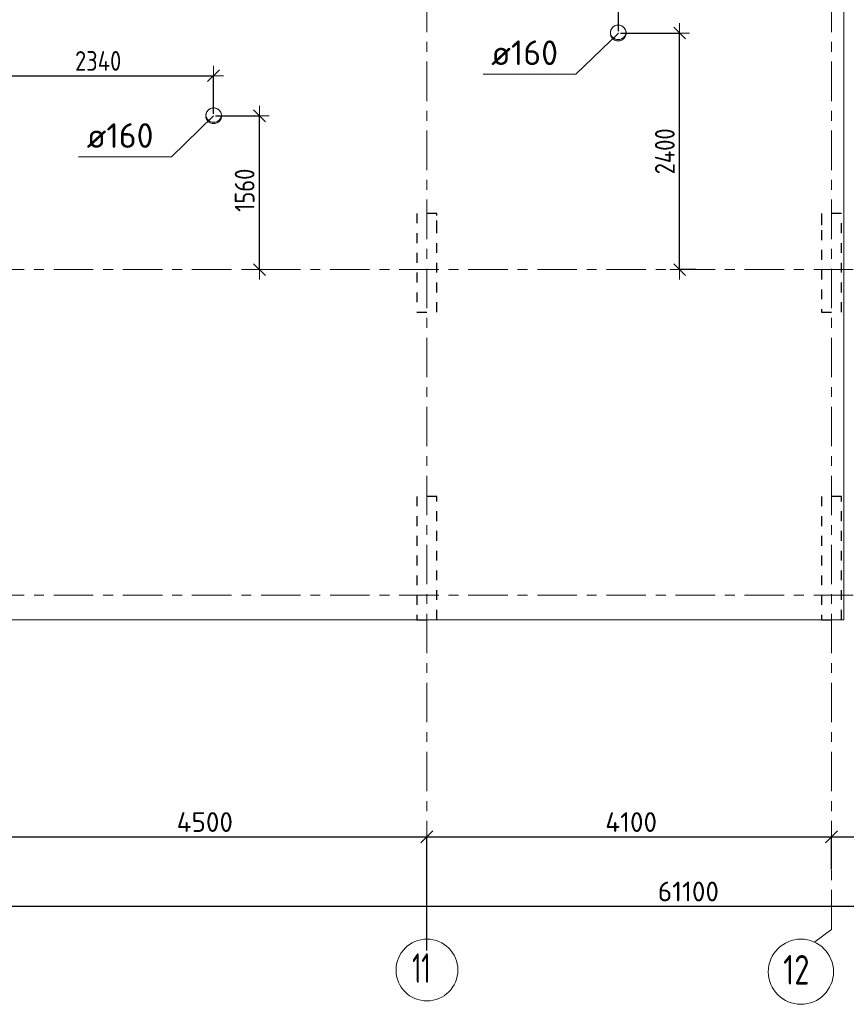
# Model space of a CAD drawing. Header units: metres. Extents: x -38 to 93, y -15 to 21.
# Tile 13 of 152: x 24 to 33, y -4 to 6. Entities that reach past the tile are written whole.
import ezdxf

# ---------------------------------------------------------------- set-up
doc = ezdxf.new("R2010")
doc.units = ezdxf.units.M
doc.header["$PDMODE"] = 65
for name, pattern in [('______11', [0.5, 0.4, -0.05, 0, -0.05]), ('______2', [0.135, 0.1, -0.035]), ('______5', [1.1, 0.8, -0.1, 0.1, -0.1])]:
    doc.linetypes.add(name, pattern=pattern)
for name, color, linetype, lineweight in [('XR$1$Осевая линия (1)', 7, '______5', 13), ('XR$1$Размерная линия (1)', 7, 'Continuous', 13), ('XR$3$Перекрытие (1)', 7, 'Continuous', 35), ('XR$5$Размерная линия (1)', 7, 'Continuous', 13), ('XR$5$Текст_ общее_1', 7, 'Continuous', 13)]:
    doc.layers.add(name, color=color, linetype=linetype, lineweight=lineweight)
doc.layers.add('XR$3$Макрос проема_ отверстия', color=7, linetype='Continuous', lineweight=13, true_color=0x2d2d2d)
doc.layers.add('XR$7$Стена_ бетон несущ.', color=7, linetype='Continuous', lineweight=70, true_color=0xb4b496)
doc.styles.add('ISOCPEUR', font='txt')
doc.dimstyles.new('DIMSTYLE_3', dxfattribs={"dimtxt": 0.2, "dimasz": 0.2, "dimexe": 0, "dimexo": 0, "dimgap": 0.1, "dimtad": 2, "dimdec": 0, "dimlfac": 1000, "dimrnd": 5, "dimzin": 12, "dimdsep": 46, "dimtxsty": 'ISOCPEUR', "dimblk1": 'ALL_ML_STRICH', "dimblk2": 'ALL_ML_STRICH', "dimsah": 1, "dimcen": 0, "dimclrd": 7, "dimclre": 256, "dimclrt": 7, "dimadec": 0, "dimazin": 0, "dimtfac": 1, "dimtdec": 0, "dimtix": 1, "dimtmove": 2, "dimatfit": 3, "dimfxl": 0, "dimtzin": 0, "dimlwd": 0, "dimlwe": -3, "dimarcsym": 0})
doc.dimstyles.new('DIMSTYLE_4', dxfattribs={"dimtxt": 0.2, "dimasz": 0.2, "dimexe": 0, "dimexo": 0, "dimgap": 0.1, "dimtad": 0, "dimdec": 0, "dimlfac": 1000, "dimrnd": 5, "dimzin": 12, "dimdsep": 46, "dimtxsty": 'ISOCPEUR', "dimblk1": 'ALL_ML_STRICH', "dimblk2": 'ALL_ML_STRICH', "dimsah": 1, "dimcen": 0, "dimclrd": 7, "dimclre": 256, "dimclrt": 7, "dimadec": 0, "dimazin": 0, "dimtfac": 1, "dimtdec": 0, "dimtix": 1, "dimtmove": 2, "dimatfit": 3, "dimfxl": 0, "dimtvp": 1.2, "dimtzin": 0, "dimlwd": 0, "dimlwe": -3, "dimarcsym": 0})

# ---------------------------------------------------------------- blocks, each defined once
blk = doc.blocks.new('ALL_ML_STRICH')
at = {"color": 0, "linetype": 'ByBlock', "lineweight": -2}
for p, q in [((0, -0.5), (0, 0.5)), ((-1, 0), (0.5, 0)), ((-0.3, -0.3), (0.3, 0.3))]:
    blk.add_line(p, q, dxfattribs=at)
blk = doc.blocks.new('*D11')
at = {"layer": 'DEFPOINTS', "color": 7, "linetype": 'Continuous', "lineweight": 13, "transparency": 33554687}
for p in [(0.5, -3.1033), (0.5, -3.1563), (61.6, -3.1401)]:
    blk.add_point(p, dxfattribs=at)
at = {"layer": 'XR$1$Размерная линия (1)', "color": 9, "linetype": 'Continuous', "lineweight": -2, "true_color": 0xc7c7c7, "transparency": 33554687}
for p, q in [((0.5, -3.1233), (0.5, -3.1563)), ((61.6, -3.1563), (61.6, -3.1563))]:
    blk.add_line(p, q, dxfattribs=at)
at = {"layer": 'XR$1$Размерная линия (1)', "color": 7, "linetype": 'Continuous', "lineweight": -2, "transparency": 33554687}
blk.add_line((0.5, -3.1563), (61.6, -3.1563), dxfattribs=at)
at = {"layer": 'XR$1$Размерная линия (1)', "color": 7, "linetype": 'Continuous', "lineweight": 13, "transparency": 33554687, "xscale": 0.2, "yscale": 0.2, "zscale": 0.2, "rotation": 180}
blk.add_blockref('ALL_ML_STRICH', (0.5, -3.1563), dxfattribs=at)
at = {"layer": 'XR$1$Размерная линия (1)', "color": 7, "linetype": 'Continuous', "lineweight": 13, "transparency": 33554687, "xscale": 0.2, "yscale": 0.2, "zscale": 0.2}
blk.add_blockref('ALL_ML_STRICH', (61.6, -3.1563), dxfattribs=at)
at = {"layer": 'XR$1$Размерная линия (1)', "color": 7, "linetype": 'Continuous', "lineweight": 13, "transparency": 33554687, "insert": (31.1, -3.0063), "char_height": 0.2, "width": 1, "attachment_point": 5, "style": 'ISOCPEUR'}
blk.add_mtext('\\A1;{61100}', dxfattribs=at)
blk = doc.blocks.new('*D17')
at = {"layer": 'DEFPOINTS', "color": 7, "linetype": 'Continuous', "lineweight": 13, "transparency": 33554687}
for p in [(23.95, -2.452), (23.95, -3.5208), (28.45, -3.6233)]:
    blk.add_point(p, dxfattribs=at)
at = {"layer": 'XR$1$Размерная линия (1)', "color": 9, "linetype": 'Continuous', "lineweight": -2, "true_color": 0xc7c7c7, "transparency": 33554687}
for p, q in [((23.95, -3.5008), (23.95, -2.452)), ((28.45, -3.6033), (28.45, -2.452))]:
    blk.add_line(p, q, dxfattribs=at)
at = {"layer": 'XR$1$Размерная линия (1)', "color": 7, "linetype": 'Continuous', "lineweight": -2, "transparency": 33554687}
blk.add_line((23.95, -2.452), (28.45, -2.452), dxfattribs=at)
at = {"layer": 'XR$1$Размерная линия (1)', "color": 7, "linetype": 'Continuous', "lineweight": 13, "transparency": 33554687, "xscale": 0.2, "yscale": 0.2, "zscale": 0.2, "rotation": 180}
blk.add_blockref('ALL_ML_STRICH', (23.95, -2.452), dxfattribs=at)
at = {"layer": 'XR$1$Размерная линия (1)', "color": 7, "linetype": 'Continuous', "lineweight": 13, "transparency": 33554687, "xscale": 0.2, "yscale": 0.2, "zscale": 0.2}
blk.add_blockref('ALL_ML_STRICH', (28.45, -2.452), dxfattribs=at)
at = {"layer": 'XR$1$Размерная линия (1)', "color": 7, "linetype": 'Continuous', "lineweight": 13, "transparency": 33554687, "insert": (26.2, -2.302), "char_height": 0.2, "width": 0.8, "attachment_point": 5, "style": 'ISOCPEUR'}
blk.add_mtext('\\A1;{4500}', dxfattribs=at)
blk = doc.blocks.new('*D18')
at = {"layer": 'DEFPOINTS', "color": 7, "linetype": 'Continuous', "lineweight": 13, "transparency": 33554687}
for p in [(28.45, -2.452), (32.55, -2.8016), (28.45, -3.6233)]:
    blk.add_point(p, dxfattribs=at)
at = {"layer": 'XR$1$Размерная линия (1)', "color": 9, "linetype": 'Continuous', "lineweight": -2, "true_color": 0xc7c7c7, "transparency": 33554687}
for p, q in [((28.45, -3.6033), (28.45, -2.452)), ((32.55, -2.7816), (32.55, -2.452))]:
    blk.add_line(p, q, dxfattribs=at)
at = {"layer": 'XR$1$Размерная линия (1)', "color": 7, "linetype": 'Continuous', "lineweight": -2, "transparency": 33554687}
blk.add_line((28.45, -2.452), (32.55, -2.452), dxfattribs=at)
at = {"layer": 'XR$1$Размерная линия (1)', "color": 7, "linetype": 'Continuous', "lineweight": 13, "transparency": 33554687, "xscale": 0.2, "yscale": 0.2, "zscale": 0.2, "rotation": 180}
blk.add_blockref('ALL_ML_STRICH', (28.45, -2.452), dxfattribs=at)
at = {"layer": 'XR$1$Размерная линия (1)', "color": 7, "linetype": 'Continuous', "lineweight": 13, "transparency": 33554687, "xscale": 0.2, "yscale": 0.2, "zscale": 0.2}
blk.add_blockref('ALL_ML_STRICH', (32.55, -2.452), dxfattribs=at)
at = {"layer": 'XR$1$Размерная линия (1)', "color": 7, "linetype": 'Continuous', "lineweight": 13, "transparency": 33554687, "insert": (30.52, -2.302), "char_height": 0.2, "width": 0.8, "attachment_point": 5, "style": 'ISOCPEUR'}
blk.add_mtext('\\A1;{4100}', dxfattribs=at)
blk = doc.blocks.new('*D19')
at = {"layer": 'DEFPOINTS', "color": 7, "linetype": 'Continuous', "lineweight": 13, "transparency": 33554687}
for p in [(32.55, -2.452), (32.55, -2.8016), (32.85, -2.8182)]:
    blk.add_point(p, dxfattribs=at)
at = {"layer": 'XR$1$Размерная линия (1)', "color": 9, "linetype": 'Continuous', "lineweight": -2, "true_color": 0xc7c7c7, "transparency": 33554687}
for p, q in [((32.55, -2.7816), (32.55, -2.452)), ((32.85, -2.7982), (32.85, -2.452))]:
    blk.add_line(p, q, dxfattribs=at)
at = {"layer": 'XR$1$Размерная линия (1)', "color": 7, "linetype": 'Continuous', "lineweight": -2, "transparency": 33554687}
blk.add_line((32.55, -2.452), (32.85, -2.452), dxfattribs=at)
at = {"layer": 'XR$1$Размерная линия (1)', "color": 7, "linetype": 'Continuous', "lineweight": 13, "transparency": 33554687, "xscale": 0.2, "yscale": 0.2, "zscale": 0.2, "rotation": 180}
blk.add_blockref('ALL_ML_STRICH', (32.55, -2.452), dxfattribs=at)
at = {"layer": 'XR$1$Размерная линия (1)', "color": 7, "linetype": 'Continuous', "lineweight": 13, "transparency": 33554687, "xscale": 0.2, "yscale": 0.2, "zscale": 0.2}
blk.add_blockref('ALL_ML_STRICH', (32.85, -2.452), dxfattribs=at)
at = {"layer": 'XR$1$Размерная линия (1)', "color": 7, "linetype": 'Continuous', "lineweight": 13, "transparency": 33554687, "insert": (33.1784, -2.6996), "char_height": 0.2, "width": 0.6, "attachment_point": 5, "style": 'ISOCPEUR'}
blk.add_mtext('\\A1;{300}', dxfattribs=at)
blk = doc.blocks.new('NSY1')
at = {"color": 0, "linetype": 'ByBlock', "lineweight": -2}
for p, q in [((-0.01, 0.01), (0.01, 0.01)), ((-0.01, -0.01), (-0.01, 0.01)), ((-0.01, -0.01), (-0.01, 0.01)), ((-0.01, 0.01), (0.01, 0.01)), ((-0.01, 0.01), (0.01, 0.01)), ((0.01, 0.01), (-0.01, 0.01)), ((-0.01, 0.01), (-0.01, 0.01)), ((-0.01, 0.01), (-0.01, -0.01)), ((0.01, 0.01), (-0.01, 0.01)), ((0, 0), (0, 0)), ((0, 0), (0, 0)), ((0, 0), (0, 0)), ((0, 0), (0, 0)), ((0, 0), (0, 0)), ((0, 0), (0, 0)), ((0, 0), (0, 0)), ((0, 0), (0, 0)), ((0, 0), (0, 0)), ((0, 0), (0, 0)), ((0, 0), (0, 0)), ((0, 0), (0, 0)), ((0, 0), (0, 0)), ((0, 0), (0, 0)), ((0, 0), (0, 0)), ((0, 0), (0, 0)), ((0, 0), (0, 0)), ((0, 0), (0, 0)), ((0, 0), (0, 0)), ((0, 0), (0, 0)), ((0, 0), (0, 0)), ((0, 0), (0, 0)), ((0, 0), (0, 0)), ((0.01, 0.01), (0.01, -0.01)), ((0.01, 0.01), (0.01, -0.01)), ((0.01, 0.01), (0.01, 0.01)), ((0.01, -0.01), (0.01, 0.01)), ((0.01, -0.01), (-0.01, -0.01)), ((0.01, -0.01), (-0.01, -0.01)), ((-0.01, -0.01), (0.01, -0.01)), ((0, 0), (0, 0)), ((0, 0), (0, 0)), ((0, 0), (0, 0)), ((0, 0), (0, 0)), ((0, 0), (0, 0))]:
    blk.add_line(p, q, dxfattribs=at)
blk = doc.blocks.new('Отображение проема (2)', base_point=(-1.002, -49.786))
at = {"layer": 'XR$3$Макрос проема_ отверстия', "true_color": 0x000000, "transparency": 33554687}
blk.add_hatch(color=18, dxfattribs=at).paths.add_polyline_path([(-0.967, -49.384), (-1.002, -49.383), (-1.072, -49.389), (-1.139, -49.407), (-1.203, -49.437), (-1.261, -49.477), (-1.31, -49.527), (-1.351, -49.585), (-1.381, -49.648), (-1.399, -49.716), (-1.405, -49.786), (-1.399, -49.856), (-1.381, -49.924), (-1.351, -49.988), (-1.31, -50.045), (-1.261, -50.095), (-1.203, -50.135), (-1.139, -50.165), (-1.072, -50.183), (-1.002, -50.189), (-0.967, -50.188), (-1.032, -50.177), (-1.095, -50.155), (-1.153, -50.123), (-1.205, -50.082), (-1.25, -50.033), (-1.287, -49.978), (-1.313, -49.917), (-1.329, -49.852), (-1.335, -49.786), (-1.329, -49.72), (-1.313, -49.656), (-1.287, -49.595), (-1.25, -49.539), (-1.205, -49.49), (-1.153, -49.449), (-1.095, -49.417), (-1.032, -49.396)])
at = {"layer": 'XR$3$Макрос проема_ отверстия', "transparency": 33554687}
blk.add_circle((-1.002, -49.786), 0.403, dxfattribs=at)
blk.add_arc((-0.932, -49.786), 0.403, 94.9784, 265.0216, dxfattribs=at)
blk = doc.blocks.new('*D422')
at = {"layer": 'DEFPOINTS', "color": 7, "linetype": 'Continuous', "lineweight": 13, "transparency": 33554687}
for p in [(26.288, 4.8607), (26.7534, 3.3), (26.7534, 3.3)]:
    blk.add_point(p, dxfattribs=at)
at = {"layer": 'XR$5$Размерная линия (1)', "color": 9, "linetype": 'Continuous', "lineweight": -2, "true_color": 0xc7c7c7, "transparency": 33554687}
for p, q in [((26.308, 4.8607), (26.7534, 4.8607)), ((26.7534, 3.3), (26.7534, 3.3))]:
    blk.add_line(p, q, dxfattribs=at)
at = {"layer": 'XR$5$Размерная линия (1)', "color": 7, "linetype": 'Continuous', "lineweight": -2, "transparency": 33554687}
blk.add_line((26.7534, 3.3), (26.7534, 4.8607), dxfattribs=at)
at = {"layer": 'XR$5$Размерная линия (1)', "color": 7, "linetype": 'Continuous', "lineweight": 13, "transparency": 33554687, "xscale": 0.2, "yscale": 0.2, "zscale": 0.2}
for p, rotation in [((26.7534, 4.8607), 90), ((26.7534, 3.3), 270)]:
    blk.add_blockref('ALL_ML_STRICH', p, dxfattribs=dict(at, rotation=rotation))
at = {"layer": 'XR$5$Размерная линия (1)', "color": 7, "linetype": 'Continuous', "lineweight": 13, "transparency": 33554687, "insert": (26.6034, 4.1054), "char_height": 0.2, "width": 0.666667, "attachment_point": 5, "rotation": 90, "style": 'ISOCPEUR'}
blk.add_mtext('\\W0.83;\\A1;{1560}', dxfattribs=at)
blk = doc.blocks.new('*D425')
at = {"layer": 'DEFPOINTS', "color": 7, "linetype": 'Continuous', "lineweight": 13, "transparency": 33554687}
for p in [(23.95, 5.3516), (23.95, 5.2667), (26.288, 4.8607)]:
    blk.add_point(p, dxfattribs=at)
at = {"layer": 'XR$5$Размерная линия (1)', "color": 9, "linetype": 'Continuous', "lineweight": -2, "true_color": 0xc7c7c7, "transparency": 33554687}
for p, q in [((23.95, 5.3316), (23.95, 5.2667)), ((26.288, 4.8807), (26.288, 5.2667))]:
    blk.add_line(p, q, dxfattribs=at)
at = {"layer": 'XR$5$Размерная линия (1)', "color": 7, "linetype": 'Continuous', "lineweight": -2, "transparency": 33554687}
blk.add_line((23.95, 5.2667), (26.288, 5.2667), dxfattribs=at)
at = {"layer": 'XR$5$Размерная линия (1)', "color": 7, "linetype": 'Continuous', "lineweight": 13, "transparency": 33554687, "xscale": 0.2, "yscale": 0.2, "zscale": 0.2, "rotation": 180}
blk.add_blockref('ALL_ML_STRICH', (23.95, 5.2667), dxfattribs=at)
at = {"layer": 'XR$5$Размерная линия (1)', "color": 7, "linetype": 'Continuous', "lineweight": 13, "transparency": 33554687, "xscale": 0.2, "yscale": 0.2, "zscale": 0.2}
blk.add_blockref('ALL_ML_STRICH', (26.288, 5.2667), dxfattribs=at)
at = {"layer": 'XR$5$Размерная линия (1)', "color": 7, "linetype": 'Continuous', "lineweight": 13, "transparency": 33554687, "insert": (25.119, 5.4167), "char_height": 0.2, "width": 0.666667, "attachment_point": 5, "style": 'ISOCPEUR'}
blk.add_mtext('\\W0.83;\\A1;{2340}', dxfattribs=at)
blk = doc.blocks.new('*D426')
at = {"layer": 'DEFPOINTS', "color": 7, "linetype": 'Continuous', "lineweight": 13, "transparency": 33554687}
for p in [(30.392, 5.7), (31.0114, 3.3), (31.1963, 3.3)]:
    blk.add_point(p, dxfattribs=at)
at = {"layer": 'XR$5$Размерная линия (1)', "color": 9, "linetype": 'Continuous', "lineweight": -2, "true_color": 0xc7c7c7, "transparency": 33554687}
for p, q in [((30.412, 5.7), (31.0114, 5.7)), ((31.1763, 3.3), (31.0114, 3.3))]:
    blk.add_line(p, q, dxfattribs=at)
at = {"layer": 'XR$5$Размерная линия (1)', "color": 7, "linetype": 'Continuous', "lineweight": -2, "transparency": 33554687}
blk.add_line((31.0114, 3.3), (31.0114, 5.7), dxfattribs=at)
at = {"layer": 'XR$5$Размерная линия (1)', "color": 7, "linetype": 'Continuous', "lineweight": 13, "transparency": 33554687, "xscale": 0.2, "yscale": 0.2, "zscale": 0.2}
for p, rotation in [((31.0114, 5.7), 90), ((31.0114, 3.3), 270)]:
    blk.add_blockref('ALL_ML_STRICH', p, dxfattribs=dict(at, rotation=rotation))
at = {"layer": 'XR$5$Размерная линия (1)', "color": 7, "linetype": 'Continuous', "lineweight": 13, "transparency": 33554687, "insert": (30.8614, 4.5), "char_height": 0.2, "width": 0.666667, "attachment_point": 5, "rotation": 90, "style": 'ISOCPEUR'}
blk.add_mtext('\\W0.83;\\A1;{2400}', dxfattribs=at)
blk = doc.blocks.new('*D427')
at = {"layer": 'DEFPOINTS', "color": 7, "linetype": 'Continuous', "lineweight": 13, "transparency": 33554687}
for p in [(28.45, 6.1731), (28.45, 6.0918), (30.392, 5.7)]:
    blk.add_point(p, dxfattribs=at)
at = {"layer": 'XR$5$Размерная линия (1)', "color": 9, "linetype": 'Continuous', "lineweight": -2, "true_color": 0xc7c7c7, "transparency": 33554687}
for p, q in [((28.45, 6.1118), (28.45, 6.1731)), ((30.392, 5.72), (30.392, 6.1731))]:
    blk.add_line(p, q, dxfattribs=at)
at = {"layer": 'XR$5$Размерная линия (1)', "color": 7, "linetype": 'Continuous', "lineweight": -2, "transparency": 33554687}
blk.add_line((28.45, 6.1731), (30.392, 6.1731), dxfattribs=at)
at = {"layer": 'XR$5$Размерная линия (1)', "color": 7, "linetype": 'Continuous', "lineweight": 13, "transparency": 33554687, "xscale": 0.2, "yscale": 0.2, "zscale": 0.2, "rotation": 180}
blk.add_blockref('ALL_ML_STRICH', (28.45, 6.1731), dxfattribs=at)
at = {"layer": 'XR$5$Размерная линия (1)', "color": 7, "linetype": 'Continuous', "lineweight": 13, "transparency": 33554687, "xscale": 0.2, "yscale": 0.2, "zscale": 0.2}
blk.add_blockref('ALL_ML_STRICH', (30.392, 6.1731), dxfattribs=at)
at = {"layer": 'XR$5$Размерная линия (1)', "color": 7, "linetype": 'Continuous', "lineweight": 13, "transparency": 33554687, "insert": (29.4376, 6.3231), "char_height": 0.2, "width": 0.666667, "attachment_point": 5, "style": 'ISOCPEUR'}
blk.add_mtext('\\W0.83;\\A1;{1940}', dxfattribs=at)

msp = doc.modelspace()

# ---------------------------------------------------------------- linework, layer by layer
at = {"color": 7, "linetype": 'Continuous', "lineweight": 13, "transparency": 33554687}
for points in [[(30.392, 5.7), (29.9598, 5.2828), (29.0198, 5.2828)], [(26.288, 4.8607), (25.8608, 4.4435), (24.9208, 4.4435)]]:
    msp.add_lwpolyline(points, dxfattribs=at)
at = {"layer": 'XR$1$Осевая линия (1)', "color": 253, "linetype": '______11', "lineweight": 13, "true_color": 0xa0a0a0, "transparency": 33554687}
for p, q in [((32.55, -3.39), (32.55, 19.78)), ((28.45, -3.39), (28.45, 8.92)), ((-2.63, 3.3), (62.6, 3.3)), ((-2.63, 0), (62.6, 0)), ((32.3812, -3.5157), (32.55, -3.39))]:
    msp.add_line(p, q, dxfattribs=at)
at = {"layer": 'XR$1$Осевая линия (1)', "color": 7, "linetype": 'Continuous', "lineweight": 13, "transparency": 33554687}
for centre, radius in [((28.4509, -3.8029), 0.3134), ((32.2404, -3.8199), 0.3304)]:
    msp.add_circle(centre, radius, dxfattribs=at)
at = {"layer": 'XR$3$Перекрытие (1)', "color": 7, "linetype": 'Continuous', "lineweight": 13, "transparency": 33554687}
for p, q in [((32.675, -0.25), (32.675, 16.65)), ((30.3171, 5.7366), (30.3093, 5.7126)), ((30.3093, 5.7126), (30.3093, 5.6874)), ((30.3319, 5.757), (30.3171, 5.7366)), ((30.3523, 5.7719), (30.3319, 5.757)), ((30.3763, 5.7797), (30.3523, 5.7719)), ((30.4016, 5.7797), (30.3763, 5.7797)), ((30.4256, 5.7719), (30.4016, 5.7797)), ((30.446, 5.757), (30.4256, 5.7719)), ((30.4608, 5.7366), (30.446, 5.757)), ((30.4686, 5.7126), (30.4608, 5.7366)), ((30.4686, 5.6874), (30.4686, 5.7126)), ((30.3093, 5.6874), (30.3171, 5.6634)), ((30.3171, 5.6634), (30.3319, 5.643)), ((30.3319, 5.643), (30.3523, 5.6281)), ((30.3523, 5.6281), (30.3763, 5.6203)), ((30.3763, 5.6203), (30.4016, 5.6203)), ((30.4016, 5.6203), (30.4256, 5.6281)), ((30.4256, 5.6281), (30.446, 5.643)), ((30.446, 5.643), (30.4608, 5.6634)), ((30.4608, 5.6634), (30.4686, 5.6874)), ((26.2181, 4.8973), (26.2103, 4.8733)), ((26.233, 4.9177), (26.2181, 4.8973)), ((26.2534, 4.9326), (26.233, 4.9177)), ((26.2774, 4.9404), (26.2534, 4.9326)), ((26.3026, 4.9404), (26.2774, 4.9404)), ((26.3266, 4.9326), (26.3026, 4.9404)), ((26.347, 4.9177), (26.3266, 4.9326)), ((26.3619, 4.8973), (26.347, 4.9177)), ((26.3697, 4.8733), (26.3619, 4.8973)), ((26.2103, 4.8733), (26.2103, 4.8481)), ((26.2103, 4.8481), (26.2181, 4.8241)), ((26.2181, 4.8241), (26.233, 4.8037)), ((26.233, 4.8037), (26.2534, 4.7888)), ((26.3266, 4.7888), (26.347, 4.8037)), ((26.347, 4.8037), (26.3619, 4.8241)), ((26.3619, 4.8241), (26.3697, 4.8481)), ((26.3697, 4.8481), (26.3697, 4.8733)), ((26.2534, 4.7888), (26.2774, 4.781)), ((26.2774, 4.781), (26.3026, 4.781)), ((26.3026, 4.781), (26.3266, 4.7888)), ((19.55, -0.25), (32.675, -0.2502)), ((32.675, -0.2502), (32.675, -0.25))]:
    msp.add_line(p, q, dxfattribs=at)
at = {"layer": 'XR$7$Стена_ бетон несущ.', "color": 253, "linetype": '______2', "lineweight": -3, "true_color": 0xa0a0a0, "transparency": 33554687}
for p, q in [((28.55, 3.87), (28.35, 3.87)), ((28.35, 3.87), (28.35, 2.87)), ((28.55, 3.85), (28.55, 3.87)), ((28.55, 3.7), (28.55, 3.85)), ((32.65, 3.87), (32.45, 3.87)), ((32.45, 3.87), (32.45, 3.85)), ((32.45, 3.85), (32.45, 3.7)), ((32.65, 2.87), (32.65, 3.87)), ((28.55, 2.87), (28.55, 3.7)), ((32.45, 3.7), (32.45, 2.87)), ((28.35, 2.87), (28.55, 2.87)), ((32.45, 2.87), (32.65, 2.87)), ((28.55, 1), (28.35, 1)), ((28.35, 1), (28.35, -0.25)), ((28.55, -0.25), (28.55, 1)), ((32.45, 1), (32.45, -0.25)), ((32.65, 1), (32.45, 1)), ((32.65, -0.25), (32.65, 1)), ((32.65, 1), (32.65, 1)), ((28.35, -0.25), (28.55, -0.25)), ((32.45, -0.25), (32.65, -0.25))]:
    msp.add_line(p, q, dxfattribs=at)

# ---------------------------------------------------------------- block references
at = {"layer": 'XR$3$Макрос проема_ отверстия', "transparency": 33554687, "xscale": 0.1975376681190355, "yscale": 0.1975376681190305, "rotation": 90}
for p in [(30.3889, 5.7), (26.29, 4.8607)]:
    msp.add_blockref('Отображение проема (2)', p, dxfattribs=at)
at = {"layer": 'XR$3$Перекрытие (1)', "color": 7, "linetype": 'Continuous', "lineweight": 13, "transparency": 33554687, "xscale": 0.01999999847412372, "yscale": 0.01999999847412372, "zscale": 0.01999999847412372}
for p in [(30.3889, 5.7), (26.29, 4.8607)]:
    msp.add_blockref('NSY1', p, dxfattribs=at)

# ---------------------------------------------------------------- texts
at = {"layer": 'XR$1$Осевая линия (1)', "color": 7, "linetype": 'Continuous', "lineweight": 13, "transparency": 33554687, "char_height": 0.3, "attachment_point": 7, "style": 'ISOCPEUR'}
for s, insert, width in [('\\W0.62;11', (28.3009, -3.9334), 0.39375), ('\\W0.75;12', (32.0604, -3.9504), 0.472281)]:
    msp.add_mtext(s, dxfattribs=dict(at, insert=insert, width=width))
at = {"layer": 'XR$5$Текст_ общее_1', "color": 7, "linetype": 'Continuous', "lineweight": 13, "transparency": 33554687, "char_height": 0.25, "width": 0.809375, "attachment_point": 4, "style": 'ISOCPEUR'}
for insert in [(29.1019, 5.4995), (25.0029, 4.6602)]:
    msp.add_mtext('\\A1;{\\fISOCPEUR|i0|b0;\\H0.250000;\\W1.000000;\\C7;ø160}\\P', dxfattribs=dict(at, insert=insert))

# ---------------------------------------------------------------- dimensions: what is measured, and where the dimension line sits
at = {"layer": 'XR$1$Размерная линия (1)', "color": 7, "linetype": 'Continuous', "lineweight": 13, "transparency": 33554687}
for base, p1, p2, dimstyle, picture, middle in [((28.45, -2.452), (23.95, -3.5008), (28.45, -3.6033), 'DIMSTYLE_3', '*D17', (26.2, -2.302)), ((32.55, -2.452), (28.45, -3.6033), (32.55, -2.7816), 'DIMSTYLE_3', '*D18', (30.52, -2.302)), ((32.85, -2.452), (32.55, -2.7816), (32.85, -2.7982), 'DIMSTYLE_4', '*D19', (33.1784, -2.6996)), ((61.6, -3.1563), (0.5, -3.1233), (61.6, -3.1563), 'DIMSTYLE_3', '*D11', (31.1, -3.0063))]:
    dim = msp.add_linear_dim(base=base, p1=p1, p2=p2, dimstyle=dimstyle, override={"dimpost": '<>', "dimclrd": 7, "dimclre": 9, "dimclrt": 7, "dimlwd": 0, "dimlwe": 65533}, dxfattribs=at)
    dim.commit()
    dim.dimension.update_dxf_attribs({"geometry": picture, "text_midpoint": middle, "dimtype": 160})
at = {"layer": 'XR$5$Размерная линия (1)', "color": 7, "linetype": 'Continuous', "lineweight": 13, "transparency": 33554687}
for base, p1, p2, picture, middle in [((30.392, 6.1731), (28.45, 6.1118), (30.392, 5.72), '*D427', (29.4376, 6.3231)), ((26.288, 5.2667), (23.95, 5.3316), (26.288, 4.8807), '*D425', (25.119, 5.4167))]:
    dim = msp.add_linear_dim(base=base, p1=p1, p2=p2, dimstyle='DIMSTYLE_3', override={"dimpost": '<>', "dimclrd": 7, "dimclre": 9, "dimclrt": 7, "dimlwd": 0, "dimlwe": 65533}, dxfattribs=at)
    dim.commit()
    dim.dimension.update_dxf_attribs({"geometry": picture, "text_midpoint": middle, "dimtype": 160})
for base, p1, p2, picture, middle in [((31.0114, 5.7), (31.1763, 3.3), (30.412, 5.7), '*D426', (30.8614, 4.5)), ((26.7534, 4.8607), (26.7534, 3.3), (26.308, 4.8607), '*D422', (26.6034, 4.1054))]:
    dim = msp.add_linear_dim(base=base, p1=p1, p2=p2, angle=90, dimstyle='DIMSTYLE_3', override={"dimpost": '<>', "dimclrd": 7, "dimclre": 9, "dimclrt": 7, "dimlwd": 0, "dimlwe": 65533}, dxfattribs=at)
    dim.commit()
    dim.dimension.update_dxf_attribs({"geometry": picture, "text_midpoint": middle, "dimtype": 160})

doc.saveas('drawing.dxf')
